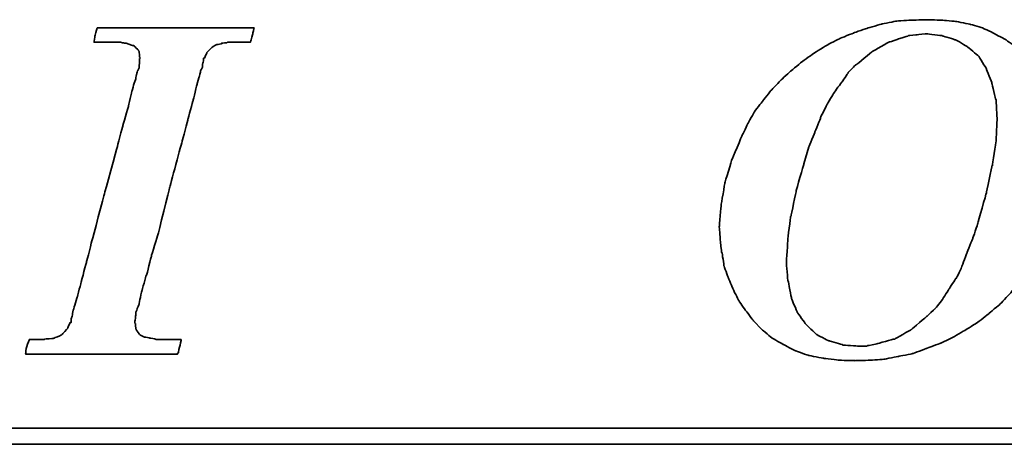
# Model space of a CAD drawing. Header units: millimetres. Extents: x -227 to 3135, y -1502 to 860.
# Tile 32 of 256: x 19.83 to 32.24, y -1475.92 to -1470.58. Entities that reach past the tile are written whole.
import ezdxf

# ---------------------------------------------------------------- set-up
doc = ezdxf.new("R2010")
doc.units = ezdxf.units.MM
doc.layers.add('DIM', color=4, linetype='CONTINUOUS')
doc.layers.add('layer 1', color=7, linetype='CONTINUOUS')

# ---------------------------------------------------------------- blocks, each defined once
blk = doc.blocks.new('TBI MOTION logo(完整正式版)')
at = {"layer": 'layer 1', "color": 22, "lineweight": 35}
for points, knots in [([(-11.34375, -6.98375), (-11.34375, -6.98375), (-10.91375, -7.43875), (-10.91375, -7.43875), (-10.91375, -7.43875), (-10.91375, -7.43875), (-10.38625, -7.87125), (-10.38625, -7.87125), (-10.38625, -7.87125), (-10.38625, -7.87125), (-9.81125, -8.20375), (-9.81125, -8.20375), (-9.81125, -8.20375), (-9.81125, -8.20375), (-9.21125, -8.51875), (-9.21125, -8.51875), (-9.21125, -8.51875), (-9.21125, -8.51875), (-8.51625, -8.75875), (-8.51625, -8.75875), (-8.51625, -8.75875), (-8.51625, -8.75875), (-7.77125, -8.90375), (-7.77125, -8.90375), (-7.77125, -8.90375), (-7.77125, -8.90375), (-6.97875, -8.99875), (-6.97875, -8.99875), (-6.97875, -8.99875), (-6.97875, -8.99875), (-6.14125, -9.02375), (-6.14125, -9.02375), (-6.14125, -9.02375), (-6.14125, -9.02375), (-5.37125, -8.99875), (-5.37125, -8.99875), (-5.37125, -8.99875), (-5.37125, -8.99875), (-4.65375, -8.94875), (-4.65375, -8.94875), (-4.65375, -8.94875), (-4.65375, -8.94875), (-3.93375, -8.80625), (-3.93375, -8.80625), (-3.93375, -8.80625), (-3.93375, -8.80625), (-3.21375, -8.66375), (-3.21375, -8.66375), (-3.21375, -8.66375), (-3.21375, -8.66375), (-2.49375, -8.39875), (-2.49375, -8.39875), (-2.49375, -8.39875), (-2.49375, -8.39875), (-1.79875, -8.13375), (-1.79875, -8.13375), (-1.79875, -8.13375), (-1.79875, -8.13375), (-1.17375, -7.84375), (-1.17375, -7.84375), (-1.17375, -7.84375), (-1.17375, -7.84375), (-0.52375, -7.46375), (-0.52375, -7.46375), (-0.52375, -7.46375), (-0.52375, -7.46375), (0.10124, -7.07875), (0.10124, -7.07875), (0.10124, -7.07875), (0.10124, -7.07875), (0.67625, -6.62375), (0.67625, -6.62375), (0.67625, -6.62375), (0.67625, -6.62375), (1.24874, -6.14375), (1.24874, -6.14375), (1.24874, -6.14375), (1.24874, -6.14375), (1.72874, -5.64125), (1.72874, -5.64125), (1.72874, -5.64125), (1.72874, -5.64125), (2.18624, -5.06375), (2.18624, -5.06375), (2.18624, -5.06375), (2.18624, -5.06375), (2.61625, -4.48874), (2.61625, -4.48874), (2.61625, -4.48874), (2.61625, -4.48874), (3.00125, -3.83874), (3.00125, -3.83874), (3.00125, -3.83874), (3.00125, -3.83874), (3.36124, -3.21374), (3.36124, -3.21374), (3.36124, -3.21374), (3.36124, -3.21374), (3.84374, -1.99125), (3.84374, -1.99125), (3.84374, -1.99125), (3.84374, -1.99125), (4.22625, -0.81875), (4.22625, -0.81875), (4.22625, -0.81875), (4.22625, -0.81875), (4.39125, 0.45624), (4.39125, 0.45624), (4.39125, 0.45624), (4.39125, 0.45624), (4.48874, 1.70124), (4.48874, 1.70124), (4.48874, 1.70124), (4.48874, 1.70124), (4.43874, 2.44625), (4.43874, 2.44625), (4.43874, 2.44625), (4.43874, 2.44625), (4.36874, 3.14125), (4.36874, 3.14125), (4.36874, 3.14125), (4.36874, 3.14125), (4.25125, 3.81125), (4.25125, 3.81125), (4.25125, 3.81125), (4.25125, 3.81125), (4.03124, 4.41125), (4.03124, 4.41125), (4.03124, 4.41125), (4.03124, 4.41125), (3.74374, 5.01125), (3.74374, 5.01125), (3.74374, 5.01125), (3.74374, 5.01125), (3.43124, 5.58875), (3.43124, 5.58875), (3.43124, 5.58875), (3.43124, 5.58875), (3.02625, 6.09125), (3.02625, 6.09125), (3.02625, 6.09125), (3.02625, 6.09125), (2.59374, 6.54875), (2.59374, 6.54875), (2.59374, 6.54875), (2.59374, 6.54875), (2.09124, 6.98125), (2.09124, 6.98125), (2.09124, 6.98125), (2.09124, 6.98125), (1.56124, 7.36625), (1.56124, 7.36625), (1.56124, 7.36625), (1.56124, 7.36625), (0.98624, 7.67625), (0.98624, 7.67625), (0.98624, 7.67625), (0.98624, 7.67625), (0.38624, 7.96375), (0.38624, 7.96375), (0.38624, 7.96375), (0.38624, 7.96375), (-0.25875, 8.15625), (-0.25875, 8.15625), (-0.25875, 8.15625), (-0.25875, 8.15625), (-0.98125, 8.30125), (-0.98125, 8.30125), (-0.98125, 8.30125), (-0.98125, 8.30125), (-1.70124, 8.37125), (-1.70124, 8.37125), (-1.70124, 8.37125), (-1.70124, 8.37125), (-2.49375, 8.39624), (-2.49375, 8.39624), (-2.49375, 8.39624), (-2.49375, 8.39624), (-3.28625, 8.37125), (-3.28625, 8.37125), (-3.28625, 8.37125), (-3.28625, 8.37125), (-4.05125, 8.32125), (-4.05125, 8.32125), (-4.05125, 8.32125), (-4.05125, 8.32125), (-4.77375, 8.18125), (-4.77375, 8.18125), (-4.77375, 8.18125), (-4.77375, 8.18125), (-5.51625, 7.96375), (-5.51625, 7.96375), (-5.51625, 7.96375), (-5.51625, 7.96375), (-6.21125, 7.72625), (-6.21125, 7.72625), (-6.21125, 7.72625), (-6.21125, 7.72625), (-6.92875, 7.43625), (-6.92875, 7.43625), (-6.92875, 7.43625), (-6.92875, 7.43625), (-7.57875, 7.10125), (-7.57875, 7.10125), (-7.57875, 7.10125), (-7.57875, 7.10125), (-8.24875, 6.69125), (-8.24875, 6.69125), (-8.24875, 6.69125), (-8.24875, 6.69125), (-8.84875, 6.26125), (-8.84875, 6.26125), (-8.84875, 6.26125), (-8.84875, 6.26125), (-9.42625, 5.78125), (-9.42625, 5.78125), (-9.42625, 5.78125), (-9.42625, 5.78125), (-9.95375, 5.30125), (-9.95375, 5.30125), (-9.95375, 5.30125), (-9.95375, 5.30125), (-10.43375, 4.79624), (-10.43375, 4.79624), (-10.43375, 4.79624), (-10.43375, 4.79624), (-10.88875, 4.22125), (-10.88875, 4.22125), (-10.88875, 4.22125), (-10.88875, 4.22125), (-11.29875, 3.69375), (-11.29875, 3.69375), (-11.29875, 3.69375), (-11.29875, 3.69375), (-11.63375, 3.09125), (-11.63375, 3.09125), (-11.63375, 3.09125), (-11.63375, 3.09125), (-11.91875, 2.49625), (-11.91875, 2.49625), (-11.91875, 2.49625), (-11.91875, 2.49625), (-12.44875, 1.24625), (-12.44875, 1.24625), (-12.44875, 1.24625), (-12.44875, 1.24625), (-12.80875, 0.06874), (-12.80875, 0.06874), (-12.80875, 0.06874), (-12.80875, 0.06874), (-12.99875, -1.07875), (-12.99875, -1.07875), (-12.99875, -1.07875), (-12.99875, -1.07875), (-13.09375, -2.18375), (-13.09375, -2.18375), (-13.09375, -2.18375), (-13.09375, -2.18375), (-13.04875, -2.85375), (-13.04875, -2.85375), (-13.04875, -2.85375), (-13.04875, -2.85375), (-12.97375, -3.50375), (-12.97375, -3.50375), (-12.97375, -3.50375), (-12.97375, -3.50375), (-12.95375, -3.50375), (-12.95375, -3.50375), (-12.95375, -3.50375), (-12.95375, -3.50375), (-12.85375, -4.17375), (-12.85375, -4.17375), (-12.85375, -4.17375), (-12.85375, -4.17375), (-12.63875, -4.77624), (-12.63875, -4.77624), (-12.63875, -4.77624), (-12.63875, -4.77624), (-12.39875, -5.35125), (-12.39875, -5.35125), (-12.39875, -5.35125), (-12.39875, -5.35125), (-12.11375, -5.92875), (-12.11375, -5.92875), (-12.11375, -5.92875), (-12.11375, -5.92875), (-11.75375, -6.45375), (-11.75375, -6.45375), (-11.75375, -6.45375), (-11.75375, -6.45375), (-11.34375, -6.98375), (-11.34375, -6.98375)], [0, 0, 0, 0, 0.01369863, 0.01369863, 0.01369863, 0.01369864, 0.02739726, 0.02739726, 0.02739726, 0.02739727, 0.04109589, 0.04109589, 0.04109589, 0.0410959, 0.05479452, 0.05479452, 0.05479452, 0.05479453, 0.06849315, 0.06849315, 0.06849315, 0.06849316, 0.08219178, 0.08219178, 0.08219178, 0.08219179, 0.09589041, 0.09589041, 0.09589041, 0.09589042, 0.10958904, 0.10958904, 0.10958904, 0.10958905, 0.12328767, 0.12328767, 0.12328767, 0.12328768, 0.1369863, 0.1369863, 0.1369863, 0.13698631, 0.15068493, 0.15068493, 0.15068493, 0.15068494, 0.16438356, 0.16438356, 0.16438356, 0.16438357, 0.17808219, 0.17808219, 0.17808219, 0.1780822, 0.19178082, 0.19178082, 0.19178082, 0.19178083, 0.20547945, 0.20547945, 0.20547945, 0.20547946, 0.21917808, 0.21917808, 0.21917808, 0.21917809, 0.23287671, 0.23287671, 0.23287671, 0.23287672, 0.24657534, 0.24657534, 0.24657534, 0.24657535, 0.26027397, 0.26027397, 0.26027397, 0.26027398, 0.2739726, 0.2739726, 0.2739726, 0.27397261, 0.28767123, 0.28767123, 0.28767123, 0.28767124, 0.30136986, 0.30136986, 0.30136986, 0.30136987, 0.31506849, 0.31506849, 0.31506849, 0.3150685, 0.32876712, 0.32876712, 0.32876712, 0.32876713, 0.34246575, 0.34246575, 0.34246575, 0.34246576, 0.35616438, 0.35616438, 0.35616438, 0.35616439, 0.36986301, 0.36986301, 0.36986301, 0.36986302, 0.38356164, 0.38356164, 0.38356164, 0.38356165, 0.39726027, 0.39726027, 0.39726027, 0.39726028, 0.4109589, 0.4109589, 0.4109589, 0.41095891, 0.42465753, 0.42465753, 0.42465753, 0.42465754, 0.43835616, 0.43835616, 0.43835616, 0.43835617, 0.45205479, 0.45205479, 0.45205479, 0.4520548, 0.46575342, 0.46575342, 0.46575342, 0.46575343, 0.47945205, 0.47945205, 0.47945205, 0.47945206, 0.49315068, 0.49315068, 0.49315068, 0.49315069, 0.50684932, 0.50684932, 0.50684932, 0.50684933, 0.52054795, 0.52054795, 0.52054795, 0.52054796, 0.53424658, 0.53424658, 0.53424658, 0.53424659, 0.54794521, 0.54794521, 0.54794521, 0.54794522, 0.56164384, 0.56164384, 0.56164384, 0.56164385, 0.57534247, 0.57534247, 0.57534247, 0.57534248, 0.5890411, 0.5890411, 0.5890411, 0.58904111, 0.60273973, 0.60273973, 0.60273973, 0.60273974, 0.61643836, 0.61643836, 0.61643836, 0.61643837, 0.63013699, 0.63013699, 0.63013699, 0.630137, 0.64383562, 0.64383562, 0.64383562, 0.64383563, 0.65753425, 0.65753425, 0.65753425, 0.65753426, 0.67123288, 0.67123288, 0.67123288, 0.67123289, 0.68493151, 0.68493151, 0.68493151, 0.68493152, 0.69863014, 0.69863014, 0.69863014, 0.69863015, 0.71232877, 0.71232877, 0.71232877, 0.71232878, 0.7260274, 0.7260274, 0.7260274, 0.72602741, 0.73972603, 0.73972603, 0.73972603, 0.73972604, 0.75342466, 0.75342466, 0.75342466, 0.75342467, 0.76712329, 0.76712329, 0.76712329, 0.7671233, 0.78082192, 0.78082192, 0.78082192, 0.78082193, 0.79452055, 0.79452055, 0.79452055, 0.79452056, 0.80821918, 0.80821918, 0.80821918, 0.80821919, 0.82191781, 0.82191781, 0.82191781, 0.82191782, 0.83561644, 0.83561644, 0.83561644, 0.83561645, 0.84931507, 0.84931507, 0.84931507, 0.84931508, 0.8630137, 0.8630137, 0.8630137, 0.86301371, 0.87671233, 0.87671233, 0.87671233, 0.87671234, 0.89041096, 0.89041096, 0.89041096, 0.89041097, 0.90410959, 0.90410959, 0.90410959, 0.9041096, 0.91780822, 0.91780822, 0.91780822, 0.91780823, 0.93150685, 0.93150685, 0.93150685, 0.93150686, 0.94520548, 0.94520548, 0.94520548, 0.94520549, 0.95890411, 0.95890411, 0.95890411, 0.95890412, 0.97260274, 0.97260274, 0.97260274, 0.97260275, 0.98630137, 0.98630137, 0.98630137, 0.98630138, 1, 1, 1, 1]), ([(-40.59125, -7.94375), (-40.59125, -7.94375), (-40.97375, -7.94375), (-40.97375, -7.94375), (-40.97375, -7.94375), (-40.97375, -7.94375), (-41.38125, -7.94375), (-41.38125, -7.94375), (-41.38125, -7.94375), (-41.38125, -7.94375), (-41.54875, -7.94375), (-41.54875, -7.94375), (-41.54875, -7.94375), (-41.54875, -7.94375), (-41.59875, -7.94375), (-41.59875, -7.94375), (-41.59875, -7.94375), (-41.59875, -7.94375), (-41.88375, -7.94375), (-41.88375, -7.94375), (-41.88375, -7.94375), (-41.88375, -7.94375), (-41.90875, -7.91875), (-41.90875, -7.91875), (-41.90875, -7.91875), (-41.90875, -7.91875), (-42.19875, -7.87125), (-42.19875, -7.87125), (-42.19875, -7.87125), (-42.19875, -7.87125), (-42.43875, -7.82375), (-42.43875, -7.82375), (-42.43875, -7.82375), (-42.43875, -7.82375), (-42.45875, -7.82375), (-42.45875, -7.82375), (-42.45875, -7.82375), (-42.45875, -7.82375), (-42.48625, -7.82375), (-42.48625, -7.82375), (-42.48625, -7.82375), (-42.48625, -7.82375), (-42.67625, -7.72375), (-42.67625, -7.72375), (-42.67625, -7.72375), (-42.67625, -7.72375), (-42.70125, -7.70375), (-42.70125, -7.70375), (-42.70125, -7.70375), (-42.70125, -7.70375), (-42.72375, -7.67875), (-42.72375, -7.67875), (-42.72375, -7.67875), (-42.72375, -7.67875), (-42.86875, -7.48875), (-42.86875, -7.48875), (-42.86875, -7.48875), (-42.86875, -7.48875), (-42.89375, -7.43875), (-42.89375, -7.43875), (-42.89375, -7.43875), (-42.89375, -7.43875), (-42.91875, -7.38875), (-42.91875, -7.38875), (-42.91875, -7.38875), (-42.91875, -7.38875), (-42.93875, -7.12875), (-42.93875, -7.12875), (-42.93875, -7.12875), (-42.93875, -7.12875), (-42.96375, -7.10375), (-42.96375, -7.10375), (-42.96375, -7.10375), (-42.96375, -7.10375), (-42.96375, -7.05375), (-42.96375, -7.05375), (-42.96375, -7.05375), (-42.96375, -7.05375), (-42.96375, -7.00875), (-42.96375, -7.00875), (-42.96375, -7.00875), (-42.96375, -7.00875), (-42.91875, -6.69625), (-42.91875, -6.69625), (-42.91875, -6.69625), (-42.91875, -6.69625), (-42.91875, -6.62375), (-42.91875, -6.62375), (-42.91875, -6.62375), (-42.91875, -6.62375), (-42.91875, -6.59625), (-42.91875, -6.59625), (-42.91875, -6.59625), (-42.91875, -6.59625), (-42.91875, -6.57375), (-42.91875, -6.57375), (-42.91875, -6.57375), (-42.91875, -6.57375), (-42.91875, -6.52875), (-42.91875, -6.52875), (-42.91875, -6.52875), (-42.91875, -6.52875), (-42.89375, -6.50375), (-42.89375, -6.50375), (-42.89375, -6.50375), (-42.89375, -6.50375), (-42.84375, -6.38375), (-42.84375, -6.38375), (-42.84375, -6.38375), (-42.84375, -6.38375), (-42.84375, -6.35875), (-42.84375, -6.35875), (-42.84375, -6.35875), (-42.84375, -6.35875), (-42.74625, -6.14375), (-42.74625, -6.14375), (-42.74625, -6.14375), (-42.74625, -6.14375), (-42.70125, -5.85375), (-42.70125, -5.85375), (-42.70125, -5.85375), (-42.70125, -5.85375), (-42.60375, -5.47125), (-42.60375, -5.47125), (-42.60375, -5.47125), (-42.60375, -5.47125), (-42.60375, -5.44875), (-42.60375, -5.44875), (-42.60375, -5.44875), (-42.60375, -5.44875), (-42.38875, -4.67875), (-42.38875, -4.67875), (-42.38875, -4.67875), (-42.38875, -4.67875), (-42.36375, -4.65375), (-42.36375, -4.65375), (-42.36375, -4.65375), (-42.36375, -4.65375), (-42.12375, -3.69625), (-42.12375, -3.69625), (-42.12375, -3.69625), (-42.12375, -3.69625), (-42.12375, -3.67374), (-42.12375, -3.67374), (-42.12375, -3.67374), (-42.12375, -3.67374), (-41.78875, -2.59374), (-41.78875, -2.59374), (-41.78875, -2.59374), (-41.78875, -2.59374), (-41.18875, -0.19375), (-41.18875, -0.19375), (-41.18875, -0.19375), (-41.18875, -0.19375), (-40.54375, 2.20624), (-40.54375, 2.20624), (-40.54375, 2.20624), (-40.54375, 2.20624), (-40.25375, 3.30875), (-40.25375, 3.30875), (-40.25375, 3.30875), (-40.25375, 3.30875), (-39.98875, 4.27125), (-39.98875, 4.27125), (-39.98875, 4.27125), (-39.98875, 4.27125), (-39.77375, 5.13125), (-39.77375, 5.13125), (-39.77375, 5.13125), (-39.77375, 5.13125), (-39.67875, 5.47125), (-39.67875, 5.47125), (-39.67875, 5.47125), (-39.67875, 5.47125), (-39.60375, 5.75625), (-39.60375, 5.75625), (-39.60375, 5.75625), (-39.60375, 5.75625), (-39.60375, 5.78125), (-39.60375, 5.78125), (-39.60375, 5.78125), (-39.60375, 5.78125), (-39.50875, 5.97125), (-39.50875, 5.97125), (-39.50875, 5.97125), (-39.50875, 5.97125), (-39.50875, 6.13875), (-39.50875, 6.13875), (-39.50875, 6.13875), (-39.50875, 6.13875), (-39.48625, 6.16625), (-39.48625, 6.16625), (-39.48625, 6.16625), (-39.48625, 6.16625), (-39.46125, 6.28625), (-39.46125, 6.28625), (-39.46125, 6.28625), (-39.46125, 6.28625), (-39.46125, 6.42625), (-39.46125, 6.42625), (-39.46125, 6.42625), (-39.46125, 6.42625), (-39.41375, 6.42625), (-39.41375, 6.42625), (-39.41375, 6.42625), (-39.41375, 6.42625), (-39.29375, 6.69125), (-39.29375, 6.69125), (-39.29375, 6.69125), (-39.29375, 6.69125), (-39.26875, 6.74125), (-39.26875, 6.74125), (-39.26875, 6.74125), (-39.26875, 6.74125), (-39.24375, 6.76625), (-39.24375, 6.76625), (-39.24375, 6.76625), (-39.24375, 6.76625), (-38.98375, 7.00624), (-38.98375, 7.00624), (-38.98375, 7.00624), (-38.98375, 7.00624), (-38.95625, 7.02624), (-38.95625, 7.02624), (-38.95625, 7.02624), (-38.95625, 7.02624), (-38.78875, 7.12624), (-38.78875, 7.12624), (-38.78875, 7.12624), (-38.78875, 7.12624), (-38.76375, 7.12624), (-38.76375, 7.12624), (-38.76375, 7.12624), (-38.76375, 7.12624), (-38.74375, 7.12624), (-38.74375, 7.12624), (-38.74375, 7.12624), (-38.74375, 7.12624), (-38.52875, 7.17125), (-38.52875, 7.17125), (-38.52875, 7.17125), (-38.52875, 7.17125), (-38.52875, 7.19624), (-38.52875, 7.19624), (-38.52875, 7.19624), (-38.52875, 7.19624), (-38.50375, 7.19624), (-38.50375, 7.19624), (-38.50375, 7.19624), (-38.50375, 7.19624), (-38.26125, 7.21875), (-38.26125, 7.21875), (-38.26125, 7.21875), (-38.26125, 7.21875), (-38.23875, 7.24624), (-38.23875, 7.24624), (-38.23875, 7.24624), (-38.23875, 7.24624), (-38.21625, 7.24624), (-38.21625, 7.24624), (-38.21625, 7.24624), (-38.21625, 7.24624), (-38.18875, 7.24624), (-38.18875, 7.24624), (-38.18875, 7.24624), (-38.18875, 7.24624), (-37.90375, 7.24624), (-37.90375, 7.24624), (-37.90375, 7.24624), (-37.90375, 7.24624), (-37.85375, 7.24624), (-37.85375, 7.24624), (-37.85375, 7.24624), (-37.85375, 7.24624), (-37.75875, 7.24624), (-37.75875, 7.24624), (-37.75875, 7.24624), (-37.75875, 7.24624), (-37.42375, 7.24624), (-37.42375, 7.24624), (-37.42375, 7.24624), (-37.42375, 7.24624), (-37.08875, 7.24624), (-37.08875, 7.24624), (-37.08875, 7.24624), (-37.08875, 7.24624), (-37.06375, 7.24624), (-37.06375, 7.24624), (-37.06375, 7.24624), (-37.06375, 7.24624), (-37.06375, 7.26624), (-37.06375, 7.26624), (-37.06375, 7.26624), (-37.06375, 7.26624), (-37.03875, 7.29125), (-37.03875, 7.29125), (-37.03875, 7.29125), (-37.03875, 7.29125), (-37.03875, 7.31625), (-37.03875, 7.31625), (-37.03875, 7.31625), (-37.03875, 7.31625), (-36.94125, 7.67625), (-36.94125, 7.67625), (-36.94125, 7.67625), (-36.94125, 7.67625), (-36.86875, 7.98625), (-36.86875, 7.98625), (-36.86875, 7.98625), (-36.86875, 7.98625), (-36.98875, 7.98625), (-36.98875, 7.98625), (-36.98875, 7.98625), (-36.98875, 7.98625), (-37.42375, 7.98625), (-37.42375, 7.98625), (-37.42375, 7.98625), (-37.42375, 7.98625), (-37.94875, 7.98625), (-37.94875, 7.98625), (-37.94875, 7.98625), (-37.94875, 7.98625), (-38.57375, 7.98625), (-38.57375, 7.98625), (-38.57375, 7.98625), (-38.57375, 7.98625), (-39.29375, 7.98625), (-39.29375, 7.98625), (-39.29375, 7.98625), (-39.29375, 7.98625), (-40.82875, 7.98625), (-40.82875, 7.98625), (-40.82875, 7.98625), (-40.82875, 7.98625), (-42.36375, 7.98625), (-42.36375, 7.98625), (-42.36375, 7.98625), (-42.36375, 7.98625), (-43.08375, 7.98625), (-43.08375, 7.98625), (-43.08375, 7.98625), (-43.08375, 7.98625), (-43.70875, 7.98625), (-43.70875, 7.98625), (-43.70875, 7.98625), (-43.70875, 7.98625), (-44.23375, 7.98625), (-44.23375, 7.98625), (-44.23375, 7.98625), (-44.23375, 7.98625), (-44.66875, 7.98625), (-44.66875, 7.98625), (-44.66875, 7.98625), (-44.66875, 7.98625), (-44.88375, 7.98625), (-44.88375, 7.98625), (-44.88375, 7.98625), (-44.88375, 7.98625), (-44.90875, 7.94125), (-44.90875, 7.94125), (-44.90875, 7.94125), (-44.90875, 7.94125), (-44.90875, 7.91625), (-44.90875, 7.91625), (-44.90875, 7.91625), (-44.90875, 7.91625), (-45.00375, 7.55625), (-45.00375, 7.55625), (-45.00375, 7.55625), (-45.00375, 7.55625), (-45.05375, 7.24624), (-45.05375, 7.24624), (-45.05375, 7.24624), (-45.05375, 7.24624), (-44.61875, 7.24624), (-44.61875, 7.24624), (-44.61875, 7.24624), (-44.61875, 7.24624), (-44.11375, 7.24624), (-44.11375, 7.24624), (-44.11375, 7.24624), (-44.11375, 7.24624), (-43.99375, 7.24624), (-43.99375, 7.24624), (-43.99375, 7.24624), (-43.99375, 7.24624), (-43.94625, 7.24624), (-43.94625, 7.24624), (-43.94625, 7.24624), (-43.94625, 7.24624), (-43.92374, 7.24624), (-43.92374, 7.24624), (-43.92374, 7.24624), (-43.92374, 7.24624), (-43.65875, 7.24624), (-43.65875, 7.24624), (-43.65875, 7.24624), (-43.65875, 7.24624), (-43.63875, 7.21875), (-43.63875, 7.21875), (-43.63875, 7.21875), (-43.63875, 7.21875), (-43.46875, 7.19624), (-43.46875, 7.19624), (-43.46875, 7.19624), (-43.46875, 7.19624), (-43.39875, 7.19624), (-43.39875, 7.19624), (-43.39875, 7.19624), (-43.39875, 7.19624), (-43.37125, 7.17125), (-43.37125, 7.17125), (-43.37125, 7.17125), (-43.37125, 7.17125), (-43.34875, 7.17125), (-43.34875, 7.17125), (-43.34875, 7.17125), (-43.34875, 7.17125), (-43.20375, 7.12624), (-43.20375, 7.12624), (-43.20375, 7.12624), (-43.20375, 7.12624), (-43.05875, 7.07624), (-43.05875, 7.07624), (-43.05875, 7.07624), (-43.05875, 7.07624), (-43.01375, 7.07624), (-43.01375, 7.07624), (-43.01375, 7.07624), (-43.01375, 7.07624), (-42.98875, 7.02624), (-42.98875, 7.02624), (-42.98875, 7.02624), (-42.98875, 7.02624), (-42.79875, 6.86125), (-42.79875, 6.86125), (-42.79875, 6.86125), (-42.79875, 6.86125), (-42.77375, 6.81125), (-42.77375, 6.81125), (-42.77375, 6.81125), (-42.77375, 6.81125), (-42.74625, 6.76625), (-42.74625, 6.76625), (-42.74625, 6.76625), (-42.74625, 6.76625), (-42.72375, 6.47625), (-42.72375, 6.47625), (-42.72375, 6.47625), (-42.72375, 6.47625), (-42.70125, 6.45124), (-42.70125, 6.45124), (-42.70125, 6.45124), (-42.70125, 6.45124), (-42.70125, 6.42625), (-42.70125, 6.42625), (-42.70125, 6.42625), (-42.70125, 6.42625), (-42.72375, 6.40625), (-42.72375, 6.40625), (-42.72375, 6.40625), (-42.72375, 6.40625), (-42.74625, 5.97125), (-42.74625, 5.97125), (-42.74625, 5.97125), (-42.74625, 5.97125), (-42.74625, 5.94625), (-42.74625, 5.94625), (-42.74625, 5.94625), (-42.74625, 5.94625), (-42.74625, 5.92625), (-42.74625, 5.92625), (-42.74625, 5.92625), (-42.74625, 5.92625), (-42.77375, 5.87625), (-42.77375, 5.87625), (-42.77375, 5.87625), (-42.77375, 5.87625), (-42.81875, 5.80625), (-42.81875, 5.80625), (-42.81875, 5.80625), (-42.81875, 5.80625), (-42.86875, 5.63625), (-42.86875, 5.63625), (-42.86875, 5.63625), (-42.86875, 5.63625), (-42.91875, 5.39625), (-42.91875, 5.39625), (-42.91875, 5.39625), (-42.91875, 5.39625), (-42.91875, 5.37124), (-42.91875, 5.37124), (-42.91875, 5.37124), (-42.91875, 5.37124), (-43.01375, 5.10874), (-43.01375, 5.10874), (-43.01375, 5.10874), (-43.01375, 5.10874), (-43.10875, 4.77124), (-43.10875, 4.77124), (-43.10875, 4.77124), (-43.10875, 4.77124), (-43.29875, 3.95625), (-43.29875, 3.95625), (-43.29875, 3.95625), (-43.29875, 3.95625), (-43.58875, 2.95125), (-43.58875, 2.95125), (-43.58875, 2.95125), (-43.58875, 2.95125), (-43.87375, 1.87125), (-43.87375, 1.87125), (-43.87375, 1.87125), (-43.87375, 1.87125), (-44.52625, -0.50374), (-44.52625, -0.50374), (-44.52625, -0.50374), (-44.52625, -0.50374), (-45.14875, -2.85375), (-45.14875, -2.85375), (-45.14875, -2.85375), (-45.14875, -2.85375), (-45.43375, -3.95875), (-45.43375, -3.95875), (-45.43375, -3.95875), (-45.43375, -3.95875), (-45.69875, -4.96875), (-45.69875, -4.96875), (-45.69875, -4.96875), (-45.69875, -4.96875), (-45.91375, -5.78375), (-45.91375, -5.78375), (-45.91375, -5.78375), (-45.91375, -5.78375), (-46.01375, -6.11875), (-46.01375, -6.11875), (-46.01375, -6.11875), (-46.01375, -6.11875), (-46.01375, -6.14375), (-46.01375, -6.14375), (-46.01375, -6.14375), (-46.01375, -6.14375), (-46.10875, -6.40875), (-46.10875, -6.40875), (-46.10875, -6.40875), (-46.10875, -6.40875), (-46.15375, -6.64875), (-46.15375, -6.64875), (-46.15375, -6.64875), (-46.15375, -6.64875), (-46.20375, -6.83875), (-46.20375, -6.83875), (-46.20375, -6.83875), (-46.20375, -6.83875), (-46.22875, -6.93375), (-46.22875, -6.93375), (-46.22875, -6.93375), (-46.22875, -6.93375), (-46.22875, -7.07875), (-46.22875, -7.07875), (-46.22875, -7.07875), (-46.22875, -7.07875), (-46.27375, -7.07875), (-46.27375, -7.07875), (-46.27375, -7.07875), (-46.27375, -7.07875), (-46.39375, -7.34375), (-46.39375, -7.34375), (-46.39375, -7.34375), (-46.39375, -7.34375), (-46.39375, -7.36875), (-46.39375, -7.36875), (-46.39375, -7.36875), (-46.39375, -7.36875), (-46.42125, -7.38875), (-46.42125, -7.38875), (-46.42125, -7.38875), (-46.42125, -7.38875), (-46.68375, -7.67875), (-46.68375, -7.67875), (-46.68375, -7.67875), (-46.68375, -7.67875), (-46.70875, -7.70375), (-46.70875, -7.70375), (-46.70875, -7.70375), (-46.70875, -7.70375), (-46.75375, -7.72375), (-46.75375, -7.72375), (-46.75375, -7.72375), (-46.75375, -7.72375), (-47.08875, -7.87125), (-47.08875, -7.87125), (-47.08875, -7.87125), (-47.08875, -7.87125), (-47.11625, -7.87125), (-47.11625, -7.87125), (-47.11625, -7.87125), (-47.11625, -7.87125), (-47.13875, -7.89375), (-47.13875, -7.89375), (-47.13875, -7.89375), (-47.13875, -7.89375), (-47.56875, -7.91875), (-47.56875, -7.91875), (-47.56875, -7.91875), (-47.56875, -7.91875), (-47.59625, -7.94375), (-47.59625, -7.94375), (-47.59625, -7.94375), (-47.59625, -7.94375), (-47.64375, -7.94375), (-47.64375, -7.94375), (-47.64375, -7.94375), (-47.64375, -7.94375), (-47.73625, -7.94375), (-47.73625, -7.94375), (-47.73625, -7.94375), (-47.73625, -7.94375), (-48.07375, -7.94375), (-48.07375, -7.94375), (-48.07375, -7.94375), (-48.07375, -7.94375), (-48.36125, -7.94375), (-48.36125, -7.94375), (-48.36125, -7.94375), (-48.36125, -7.94375), (-48.36125, -7.96625), (-48.36125, -7.96625), (-48.36125, -7.96625), (-48.36125, -7.96625), (-48.36125, -7.99125), (-48.36125, -7.99125), (-48.36125, -7.99125), (-48.36125, -7.99125), (-48.38875, -8.01375), (-48.38875, -8.01375), (-48.38875, -8.01375), (-48.38875, -8.01375), (-48.50875, -8.34875), (-48.50875, -8.34875), (-48.50875, -8.34875), (-48.50875, -8.34875), (-48.55375, -8.68625), (-48.55375, -8.68625), (-48.55375, -8.68625), (-48.55375, -8.68625), (-48.45875, -8.68625), (-48.45875, -8.68625), (-48.45875, -8.68625), (-48.45875, -8.68625), (-48.07375, -8.68625), (-48.07375, -8.68625), (-48.07375, -8.68625), (-48.07375, -8.68625), (-47.52375, -8.68625), (-47.52375, -8.68625), (-47.52375, -8.68625), (-47.52375, -8.68625), (-46.92375, -8.68625), (-46.92375, -8.68625), (-46.92375, -8.68625), (-46.92375, -8.68625), (-46.25375, -8.68625), (-46.25375, -8.68625), (-46.25375, -8.68625), (-46.25375, -8.68625), (-46.20375, -8.68625), (-46.20375, -8.68625), (-46.20375, -8.68625), (-46.20375, -8.68625), (-44.71375, -8.68625), (-44.71375, -8.68625), (-44.71375, -8.68625), (-44.71375, -8.68625), (-43.22875, -8.68625), (-43.22875, -8.68625), (-43.22875, -8.68625), (-43.22875, -8.68625), (-42.55875, -8.68625), (-42.55875, -8.68625), (-42.55875, -8.68625), (-42.55875, -8.68625), (-42.50875, -8.68625), (-42.50875, -8.68625), (-42.50875, -8.68625), (-42.50875, -8.68625), (-41.93375, -8.68625), (-41.93375, -8.68625), (-41.93375, -8.68625), (-41.93375, -8.68625), (-41.38125, -8.68625), (-41.38125, -8.68625), (-41.38125, -8.68625), (-41.38125, -8.68625), (-40.97375, -8.68625), (-40.97375, -8.68625), (-40.97375, -8.68625), (-40.97375, -8.68625), (-40.78125, -8.68625), (-40.78125, -8.68625), (-40.78125, -8.68625), (-40.78125, -8.68625), (-40.78125, -8.63875), (-40.78125, -8.63875), (-40.78125, -8.63875), (-40.78125, -8.63875), (-40.75875, -8.63875), (-40.75875, -8.63875), (-40.75875, -8.63875), (-40.75875, -8.63875), (-40.66375, -8.27875), (-40.66375, -8.27875), (-40.66375, -8.27875), (-40.66375, -8.27875), (-40.59125, -7.94375), (-40.59125, -7.94375)], [0, 0, 0, 0, 0.00558659, 0.00558659, 0.00558659, 0.0055866, 0.01117318, 0.01117318, 0.01117318, 0.01117319, 0.01675978, 0.01675978, 0.01675978, 0.01675979, 0.02234637, 0.02234637, 0.02234637, 0.02234638, 0.02793296, 0.02793296, 0.02793296, 0.02793297, 0.03351955, 0.03351955, 0.03351955, 0.03351956, 0.03910615, 0.03910615, 0.03910615, 0.03910616, 0.04469274, 0.04469274, 0.04469274, 0.04469275, 0.05027933, 0.05027933, 0.05027933, 0.05027934, 0.05586592, 0.05586592, 0.05586592, 0.05586593, 0.06145251, 0.06145251, 0.06145251, 0.06145252, 0.06703911, 0.06703911, 0.06703911, 0.06703912, 0.0726257, 0.0726257, 0.0726257, 0.07262571, 0.07821229, 0.07821229, 0.07821229, 0.0782123, 0.08379888, 0.08379888, 0.08379888, 0.08379889, 0.08938547, 0.08938547, 0.08938547, 0.08938548, 0.09497207, 0.09497207, 0.09497207, 0.09497208, 0.10055866, 0.10055866, 0.10055866, 0.10055867, 0.10614525, 0.10614525, 0.10614525, 0.10614526, 0.11173184, 0.11173184, 0.11173184, 0.11173185, 0.11731844, 0.11731844, 0.11731844, 0.11731845, 0.12290503, 0.12290503, 0.12290503, 0.12290504, 0.12849162, 0.12849162, 0.12849162, 0.12849163, 0.13407821, 0.13407821, 0.13407821, 0.13407822, 0.1396648, 0.1396648, 0.1396648, 0.13966481, 0.1452514, 0.1452514, 0.1452514, 0.14525141, 0.15083799, 0.15083799, 0.15083799, 0.150838, 0.15642458, 0.15642458, 0.15642458, 0.15642459, 0.16201117, 0.16201117, 0.16201117, 0.16201118, 0.16759777, 0.16759777, 0.16759777, 0.16759778, 0.17318436, 0.17318436, 0.17318436, 0.17318437, 0.17877095, 0.17877095, 0.17877095, 0.17877096, 0.18435754, 0.18435754, 0.18435754, 0.18435755, 0.18994413, 0.18994413, 0.18994413, 0.18994414, 0.19553073, 0.19553073, 0.19553073, 0.19553074, 0.20111732, 0.20111732, 0.20111732, 0.20111733, 0.20670391, 0.20670391, 0.20670391, 0.20670392, 0.2122905, 0.2122905, 0.2122905, 0.21229051, 0.21787709, 0.21787709, 0.21787709, 0.2178771, 0.22346369, 0.22346369, 0.22346369, 0.2234637, 0.22905028, 0.22905028, 0.22905028, 0.22905029, 0.23463687, 0.23463687, 0.23463687, 0.23463688, 0.24022346, 0.24022346, 0.24022346, 0.24022347, 0.24581006, 0.24581006, 0.24581006, 0.24581007, 0.25139665, 0.25139665, 0.25139665, 0.25139666, 0.25698324, 0.25698324, 0.25698324, 0.25698325, 0.26256983, 0.26256983, 0.26256983, 0.26256984, 0.26815642, 0.26815642, 0.26815642, 0.26815643, 0.27374302, 0.27374302, 0.27374302, 0.27374303, 0.27932961, 0.27932961, 0.27932961, 0.27932962, 0.2849162, 0.2849162, 0.2849162, 0.28491621, 0.29050279, 0.29050279, 0.29050279, 0.2905028, 0.29608939, 0.29608939, 0.29608939, 0.2960894, 0.30167598, 0.30167598, 0.30167598, 0.30167599, 0.30726257, 0.30726257, 0.30726257, 0.30726258, 0.31284916, 0.31284916, 0.31284916, 0.31284917, 0.31843575, 0.31843575, 0.31843575, 0.31843576, 0.32402235, 0.32402235, 0.32402235, 0.32402236, 0.32960894, 0.32960894, 0.32960894, 0.32960895, 0.33519553, 0.33519553, 0.33519553, 0.33519554, 0.34078212, 0.34078212, 0.34078212, 0.34078213, 0.34636872, 0.34636872, 0.34636872, 0.34636873, 0.35195531, 0.35195531, 0.35195531, 0.35195532, 0.3575419, 0.3575419, 0.3575419, 0.35754191, 0.36312849, 0.36312849, 0.36312849, 0.3631285, 0.36871508, 0.36871508, 0.36871508, 0.36871509, 0.37430168, 0.37430168, 0.37430168, 0.37430169, 0.37988827, 0.37988827, 0.37988827, 0.37988828, 0.38547486, 0.38547486, 0.38547486, 0.38547487, 0.39106145, 0.39106145, 0.39106145, 0.39106146, 0.39664804, 0.39664804, 0.39664804, 0.39664805, 0.40223464, 0.40223464, 0.40223464, 0.40223465, 0.40782123, 0.40782123, 0.40782123, 0.40782124, 0.41340782, 0.41340782, 0.41340782, 0.41340783, 0.41899441, 0.41899441, 0.41899441, 0.41899442, 0.42458101, 0.42458101, 0.42458101, 0.42458102, 0.4301676, 0.4301676, 0.4301676, 0.43016761, 0.43575419, 0.43575419, 0.43575419, 0.4357542, 0.44134078, 0.44134078, 0.44134078, 0.44134079, 0.44692737, 0.44692737, 0.44692737, 0.44692738, 0.45251397, 0.45251397, 0.45251397, 0.45251398, 0.45810056, 0.45810056, 0.45810056, 0.45810057, 0.46368715, 0.46368715, 0.46368715, 0.46368716, 0.46927374, 0.46927374, 0.46927374, 0.46927375, 0.47486034, 0.47486034, 0.47486034, 0.47486035, 0.48044693, 0.48044693, 0.48044693, 0.48044694, 0.48603352, 0.48603352, 0.48603352, 0.48603353, 0.49162011, 0.49162011, 0.49162011, 0.49162012, 0.4972067, 0.4972067, 0.4972067, 0.49720671, 0.5027933, 0.5027933, 0.5027933, 0.50279331, 0.50837989, 0.50837989, 0.50837989, 0.5083799, 0.51396648, 0.51396648, 0.51396648, 0.51396649, 0.51955307, 0.51955307, 0.51955307, 0.51955308, 0.52513966, 0.52513966, 0.52513966, 0.52513967, 0.53072626, 0.53072626, 0.53072626, 0.53072627, 0.53631285, 0.53631285, 0.53631285, 0.53631286, 0.54189944, 0.54189944, 0.54189944, 0.54189945, 0.54748603, 0.54748603, 0.54748603, 0.54748604, 0.55307263, 0.55307263, 0.55307263, 0.55307264, 0.55865922, 0.55865922, 0.55865922, 0.55865923, 0.56424581, 0.56424581, 0.56424581, 0.56424582, 0.5698324, 0.5698324, 0.5698324, 0.56983241, 0.57541899, 0.57541899, 0.57541899, 0.575419, 0.58100559, 0.58100559, 0.58100559, 0.5810056, 0.58659218, 0.58659218, 0.58659218, 0.58659219, 0.59217877, 0.59217877, 0.59217877, 0.59217878, 0.59776536, 0.59776536, 0.59776536, 0.59776537, 0.60335196, 0.60335196, 0.60335196, 0.60335197, 0.60893855, 0.60893855, 0.60893855, 0.60893856, 0.61452514, 0.61452514, 0.61452514, 0.61452515, 0.62011173, 0.62011173, 0.62011173, 0.62011174, 0.62569832, 0.62569832, 0.62569832, 0.62569833, 0.63128492, 0.63128492, 0.63128492, 0.63128493, 0.63687151, 0.63687151, 0.63687151, 0.63687152, 0.6424581, 0.6424581, 0.6424581, 0.64245811, 0.64804469, 0.64804469, 0.64804469, 0.6480447, 0.65363128, 0.65363128, 0.65363128, 0.65363129, 0.65921788, 0.65921788, 0.65921788, 0.65921789, 0.66480447, 0.66480447, 0.66480447, 0.66480448, 0.67039106, 0.67039106, 0.67039106, 0.67039107, 0.67597765, 0.67597765, 0.67597765, 0.67597766, 0.68156425, 0.68156425, 0.68156425, 0.68156426, 0.68715084, 0.68715084, 0.68715084, 0.68715085, 0.69273743, 0.69273743, 0.69273743, 0.69273744, 0.69832402, 0.69832402, 0.69832402, 0.69832403, 0.70391061, 0.70391061, 0.70391061, 0.70391062, 0.70949721, 0.70949721, 0.70949721, 0.70949722, 0.7150838, 0.7150838, 0.7150838, 0.71508381, 0.72067039, 0.72067039, 0.72067039, 0.7206704, 0.72625698, 0.72625698, 0.72625698, 0.72625699, 0.73184358, 0.73184358, 0.73184358, 0.73184359, 0.73743017, 0.73743017, 0.73743017, 0.73743018, 0.74301676, 0.74301676, 0.74301676, 0.74301677, 0.74860335, 0.74860335, 0.74860335, 0.74860336, 0.75418994, 0.75418994, 0.75418994, 0.75418995, 0.75977654, 0.75977654, 0.75977654, 0.75977655, 0.76536313, 0.76536313, 0.76536313, 0.76536314, 0.77094972, 0.77094972, 0.77094972, 0.77094973, 0.77653631, 0.77653631, 0.77653631, 0.77653632, 0.78212291, 0.78212291, 0.78212291, 0.78212292, 0.7877095, 0.7877095, 0.7877095, 0.78770951, 0.79329609, 0.79329609, 0.79329609, 0.7932961, 0.79888268, 0.79888268, 0.79888268, 0.79888269, 0.80446927, 0.80446927, 0.80446927, 0.80446928, 0.81005587, 0.81005587, 0.81005587, 0.81005588, 0.81564246, 0.81564246, 0.81564246, 0.81564247, 0.82122905, 0.82122905, 0.82122905, 0.82122906, 0.82681564, 0.82681564, 0.82681564, 0.82681565, 0.83240223, 0.83240223, 0.83240223, 0.83240224, 0.83798883, 0.83798883, 0.83798883, 0.83798884, 0.84357542, 0.84357542, 0.84357542, 0.84357543, 0.84916201, 0.84916201, 0.84916201, 0.84916202, 0.8547486, 0.8547486, 0.8547486, 0.85474861, 0.8603352, 0.8603352, 0.8603352, 0.86033521, 0.86592179, 0.86592179, 0.86592179, 0.8659218, 0.87150838, 0.87150838, 0.87150838, 0.87150839, 0.87709497, 0.87709497, 0.87709497, 0.87709498, 0.88268156, 0.88268156, 0.88268156, 0.88268157, 0.88826816, 0.88826816, 0.88826816, 0.88826817, 0.89385475, 0.89385475, 0.89385475, 0.89385476, 0.89944134, 0.89944134, 0.89944134, 0.89944135, 0.90502793, 0.90502793, 0.90502793, 0.90502794, 0.91061453, 0.91061453, 0.91061453, 0.91061454, 0.91620112, 0.91620112, 0.91620112, 0.91620113, 0.92178771, 0.92178771, 0.92178771, 0.92178772, 0.9273743, 0.9273743, 0.9273743, 0.92737431, 0.93296089, 0.93296089, 0.93296089, 0.9329609, 0.93854749, 0.93854749, 0.93854749, 0.9385475, 0.94413408, 0.94413408, 0.94413408, 0.94413409, 0.94972067, 0.94972067, 0.94972067, 0.94972068, 0.95530726, 0.95530726, 0.95530726, 0.95530727, 0.96089385, 0.96089385, 0.96089385, 0.96089386, 0.96648045, 0.96648045, 0.96648045, 0.96648046, 0.97206704, 0.97206704, 0.97206704, 0.97206705, 0.97765363, 0.97765363, 0.97765363, 0.97765364, 0.98324022, 0.98324022, 0.98324022, 0.98324023, 0.98882682, 0.98882682, 0.98882682, 0.98882683, 0.99441341, 0.99441341, 0.99441341, 0.99441342, 1, 1, 1, 1]), ([(-8.77875, 1.03124), (-8.77875, 1.03124), (-8.51625, 1.89625), (-8.51625, 1.89625), (-8.51625, 1.89625), (-8.51625, 1.89625), (-8.20375, 2.66375), (-8.20375, 2.66375), (-8.20375, 2.66375), (-8.20375, 2.66375), (-7.91625, 3.38125), (-7.91625, 3.38125), (-7.91625, 3.38125), (-7.91625, 3.38125), (-7.91625, 3.40624), (-7.91625, 3.40624), (-7.91625, 3.40624), (-7.91625, 3.40624), (-7.57875, 4.07624), (-7.57875, 4.07624), (-7.57875, 4.07624), (-7.57875, 4.07624), (-7.24375, 4.65125), (-7.24375, 4.65125), (-7.24375, 4.65125), (-7.24375, 4.65125), (-7.21875, 4.65125), (-7.21875, 4.65125), (-7.21875, 4.65125), (-7.21875, 4.65125), (-7.21875, 4.67624), (-7.21875, 4.67624), (-7.21875, 4.67624), (-7.21875, 4.67624), (-6.83625, 5.20375), (-6.83625, 5.20375), (-6.83625, 5.20375), (-6.83625, 5.20375), (-6.49875, 5.68625), (-6.49875, 5.68625), (-6.49875, 5.68625), (-6.49875, 5.68625), (-6.49875, 5.70625), (-6.49875, 5.70625), (-6.49875, 5.70625), (-6.49875, 5.70625), (-6.11625, 6.09125), (-6.11625, 6.09125), (-6.11625, 6.09125), (-6.11625, 6.09125), (-6.09125, 6.09125), (-6.09125, 6.09125), (-6.09125, 6.09125), (-6.09125, 6.09125), (-5.27375, 6.76625), (-5.27375, 6.76625), (-5.27375, 6.76625), (-5.27375, 6.76625), (-5.24875, 6.76625), (-5.24875, 6.76625), (-5.24875, 6.76625), (-5.24875, 6.76625), (-5.24875, 6.78625), (-5.24875, 6.78625), (-5.24875, 6.78625), (-5.24875, 6.78625), (-4.38875, 7.26624), (-4.38875, 7.26624), (-4.38875, 7.26624), (-4.38875, 7.26624), (-4.36125, 7.26624), (-4.36125, 7.26624), (-4.36125, 7.26624), (-4.36125, 7.26624), (-3.93375, 7.41125), (-3.93375, 7.41125), (-3.93375, 7.41125), (-3.93375, 7.41125), (-3.47375, 7.55625), (-3.47375, 7.55625), (-3.47375, 7.55625), (-3.47375, 7.55625), (-3.45375, 7.55625), (-3.45375, 7.55625), (-3.45375, 7.55625), (-3.45375, 7.55625), (-3.42875, 7.58124), (-3.42875, 7.58124), (-3.42875, 7.58124), (-3.42875, 7.58124), (-2.97375, 7.62625), (-2.97375, 7.62625), (-2.97375, 7.62625), (-2.97375, 7.62625), (-2.49375, 7.67625), (-2.49375, 7.67625), (-2.49375, 7.67625), (-2.49375, 7.67625), (-2.46875, 7.67625), (-2.46875, 7.67625), (-2.46875, 7.67625), (-2.46875, 7.67625), (-1.70124, 7.58124), (-1.70124, 7.58124), (-1.70124, 7.58124), (-1.70124, 7.58124), (-1.67875, 7.55625), (-1.67875, 7.55625), (-1.67875, 7.55625), (-1.67875, 7.55625), (-1.65375, 7.55625), (-1.65375, 7.55625), (-1.65375, 7.55625), (-1.65375, 7.55625), (-1.03125, 7.36625), (-1.03125, 7.36625), (-1.03125, 7.36625), (-1.03125, 7.36625), (-1.00625, 7.36625), (-1.00625, 7.36625), (-1.00625, 7.36625), (-1.00625, 7.36625), (-0.43124, 7.02624), (-0.43124, 7.02624), (-0.43124, 7.02624), (-0.43124, 7.02624), (-0.40625, 7.00624), (-0.40625, 7.00624), (-0.40625, 7.00624), (-0.40625, 7.00624), (0.12124, 6.57124), (0.12124, 6.57124), (0.12124, 6.57124), (0.12124, 6.57124), (0.14624, 6.54875), (0.14624, 6.54875), (0.14624, 6.54875), (0.14624, 6.54875), (0.17124, 6.52375), (0.17124, 6.52375), (0.17124, 6.52375), (0.17124, 6.52375), (0.55625, 5.89875), (0.55625, 5.89875), (0.55625, 5.89875), (0.55625, 5.89875), (0.55625, 5.87625), (0.55625, 5.87625), (0.55625, 5.87625), (0.55625, 5.87625), (0.84124, 5.15625), (0.84124, 5.15625), (0.84124, 5.15625), (0.84124, 5.15625), (0.84124, 5.13125), (0.84124, 5.13125), (0.84124, 5.13125), (0.84124, 5.13125), (1.03624, 4.31875), (1.03624, 4.31875), (1.03624, 4.31875), (1.03624, 4.31875), (1.05624, 4.31875), (1.05624, 4.31875), (1.05624, 4.31875), (1.05624, 4.31875), (1.05624, 4.29125), (1.05624, 4.29125), (1.05624, 4.29125), (1.05624, 4.29125), (1.10625, 3.33125), (1.10625, 3.33125), (1.10625, 3.33125), (1.10625, 3.33125), (1.10625, 3.30875), (1.10625, 3.30875), (1.10625, 3.30875), (1.10625, 3.30875), (1.05624, 2.20624), (1.05624, 2.20624), (1.05624, 2.20624), (1.05624, 2.20624), (1.05624, 2.18124), (1.05624, 2.18124), (1.05624, 2.18124), (1.05624, 2.18124), (0.86624, 0.93624), (0.86624, 0.93624), (0.86624, 0.93624), (0.86624, 0.93624), (0.84124, 0.93624), (0.84124, 0.93624), (0.84124, 0.93624), (0.84124, 0.93624), (0.55625, -0.45874), (0.55625, -0.45874), (0.55625, -0.45874), (0.55625, -0.45874), (0.12124, -1.99125), (0.12124, -1.99125), (0.12124, -1.99125), (0.12124, -1.99125), (0.12124, -2.01874), (0.12124, -2.01874), (0.12124, -2.01874), (0.12124, -2.01874), (-0.13874, -2.78375), (-0.13874, -2.78375), (-0.13874, -2.78375), (-0.13874, -2.78375), (-0.43124, -3.50375), (-0.43124, -3.50375), (-0.43124, -3.50375), (-0.43124, -3.50375), (-0.69375, -4.19875), (-0.69375, -4.19875), (-0.69375, -4.19875), (-0.69375, -4.19875), (-0.69375, -4.22375), (-0.69375, -4.22375), (-0.69375, -4.22375), (-0.69375, -4.22375), (-0.98125, -4.82374), (-0.98125, -4.82374), (-0.98125, -4.82374), (-0.98125, -4.82374), (-1.00625, -4.82374), (-1.00625, -4.82374), (-1.00625, -4.82374), (-1.00625, -4.82374), (-1.33875, -5.35125), (-1.33875, -5.35125), (-1.33875, -5.35125), (-1.33875, -5.35125), (-1.67875, -5.87875), (-1.67875, -5.87875), (-1.67875, -5.87875), (-1.67875, -5.87875), (-1.67875, -5.90375), (-1.67875, -5.90375), (-1.67875, -5.90375), (-1.67875, -5.90375), (-2.05875, -6.35875), (-2.05875, -6.35875), (-2.05875, -6.35875), (-2.05875, -6.35875), (-2.08375, -6.38375), (-2.08375, -6.38375), (-2.08375, -6.38375), (-2.08375, -6.38375), (-2.46875, -6.74375), (-2.46875, -6.74375), (-2.46875, -6.74375), (-2.46875, -6.74375), (-3.25875, -7.41625), (-3.25875, -7.41625), (-3.25875, -7.41625), (-3.25875, -7.41625), (-3.28625, -7.43875), (-3.28625, -7.43875), (-3.28625, -7.43875), (-3.28625, -7.43875), (-4.12375, -7.91875), (-4.12375, -7.91875), (-4.12375, -7.91875), (-4.12375, -7.91875), (-4.14875, -7.91875), (-4.14875, -7.91875), (-4.14875, -7.91875), (-4.14875, -7.91875), (-4.17125, -7.91875), (-4.17125, -7.91875), (-4.17125, -7.91875), (-4.17125, -7.91875), (-5.03375, -8.15875), (-5.03375, -8.15875), (-5.03375, -8.15875), (-5.03375, -8.15875), (-5.51625, -8.25625), (-5.51625, -8.25625), (-5.51625, -8.25625), (-5.51625, -8.25625), (-5.54125, -8.27875), (-5.54125, -8.27875), (-5.54125, -8.27875), (-5.54125, -8.27875), (-5.56375, -8.27875), (-5.56375, -8.27875), (-5.56375, -8.27875), (-5.56375, -8.27875), (-5.99625, -8.27875), (-5.99625, -8.27875), (-5.99625, -8.27875), (-5.99625, -8.27875), (-6.76375, -8.23125), (-6.76375, -8.23125), (-6.76375, -8.23125), (-6.76375, -8.23125), (-6.78875, -8.23125), (-6.78875, -8.23125), (-6.78875, -8.23125), (-6.78875, -8.23125), (-6.78875, -8.20375), (-6.78875, -8.20375), (-6.78875, -8.20375), (-6.78875, -8.20375), (-7.45875, -8.01375), (-7.45875, -8.01375), (-7.45875, -8.01375), (-7.45875, -8.01375), (-7.48375, -8.01375), (-7.48375, -8.01375), (-7.48375, -8.01375), (-7.48375, -8.01375), (-7.50875, -8.01375), (-7.50875, -8.01375), (-7.50875, -8.01375), (-7.50875, -8.01375), (-8.13125, -7.67875), (-8.13125, -7.67875), (-8.13125, -7.67875), (-8.13125, -7.67875), (-8.15625, -7.65375), (-8.15625, -7.65375), (-8.15625, -7.65375), (-8.15625, -7.65375), (-8.65875, -7.17375), (-8.65875, -7.17375), (-8.65875, -7.17375), (-8.65875, -7.17375), (-8.68375, -7.14875), (-8.68375, -7.14875), (-8.68375, -7.14875), (-8.68375, -7.14875), (-9.08875, -6.57375), (-9.08875, -6.57375), (-9.08875, -6.57375), (-9.08875, -6.57375), (-9.11375, -6.54875), (-9.11375, -6.54875), (-9.11375, -6.54875), (-9.11375, -6.54875), (-9.11375, -6.52875), (-9.11375, -6.52875), (-9.11375, -6.52875), (-9.11375, -6.52875), (-9.40375, -5.85375), (-9.40375, -5.85375), (-9.40375, -5.85375), (-9.40375, -5.85375), (-9.40375, -5.82875), (-9.40375, -5.82875), (-9.40375, -5.82875), (-9.40375, -5.82875), (-9.56875, -4.96875), (-9.56875, -4.96875), (-9.56875, -4.96875), (-9.56875, -4.96875), (-9.59375, -4.94375), (-9.59375, -4.94375), (-9.59375, -4.94375), (-9.59375, -4.94375), (-9.66375, -4.03375), (-9.66375, -4.03375), (-9.66375, -4.03375), (-9.66375, -4.03375), (-9.66375, -4.00875), (-9.66375, -4.00875), (-9.66375, -4.00875), (-9.66375, -4.00875), (-9.59375, -2.85375), (-9.59375, -2.85375), (-9.59375, -2.85375), (-9.59375, -2.85375), (-9.45125, -1.65875), (-9.45125, -1.65875), (-9.45125, -1.65875), (-9.45125, -1.65875), (-9.42625, -1.63375), (-9.42625, -1.63375), (-9.42625, -1.63375), (-9.42625, -1.63375), (-9.16125, -0.33875), (-9.16125, -0.33875), (-9.16125, -0.33875), (-9.16125, -0.33875), (-8.77875, 1.00624), (-8.77875, 1.00624), (-8.77875, 1.00624), (-8.77875, 1.00624), (-8.77875, 1.03124), (-8.77875, 1.03124)], [0, 0, 0, 0, 0.01020408, 0.01020408, 0.01020408, 0.01020409, 0.02040816, 0.02040816, 0.02040816, 0.02040817, 0.03061224, 0.03061224, 0.03061224, 0.03061225, 0.04081633, 0.04081633, 0.04081633, 0.04081634, 0.05102041, 0.05102041, 0.05102041, 0.05102042, 0.06122449, 0.06122449, 0.06122449, 0.0612245, 0.07142857, 0.07142857, 0.07142857, 0.07142858, 0.08163265, 0.08163265, 0.08163265, 0.08163266, 0.09183673, 0.09183673, 0.09183673, 0.09183674, 0.10204082, 0.10204082, 0.10204082, 0.10204083, 0.1122449, 0.1122449, 0.1122449, 0.11224491, 0.12244898, 0.12244898, 0.12244898, 0.12244899, 0.13265306, 0.13265306, 0.13265306, 0.13265307, 0.14285714, 0.14285714, 0.14285714, 0.14285715, 0.15306122, 0.15306122, 0.15306122, 0.15306123, 0.16326531, 0.16326531, 0.16326531, 0.16326532, 0.17346939, 0.17346939, 0.17346939, 0.1734694, 0.18367347, 0.18367347, 0.18367347, 0.18367348, 0.19387755, 0.19387755, 0.19387755, 0.19387756, 0.20408163, 0.20408163, 0.20408163, 0.20408164, 0.21428571, 0.21428571, 0.21428571, 0.21428572, 0.2244898, 0.2244898, 0.2244898, 0.22448981, 0.23469388, 0.23469388, 0.23469388, 0.23469389, 0.24489796, 0.24489796, 0.24489796, 0.24489797, 0.25510204, 0.25510204, 0.25510204, 0.25510205, 0.26530612, 0.26530612, 0.26530612, 0.26530613, 0.2755102, 0.2755102, 0.2755102, 0.27551021, 0.28571429, 0.28571429, 0.28571429, 0.2857143, 0.29591837, 0.29591837, 0.29591837, 0.29591838, 0.30612245, 0.30612245, 0.30612245, 0.30612246, 0.31632653, 0.31632653, 0.31632653, 0.31632654, 0.32653061, 0.32653061, 0.32653061, 0.32653062, 0.33673469, 0.33673469, 0.33673469, 0.3367347, 0.34693878, 0.34693878, 0.34693878, 0.34693879, 0.35714286, 0.35714286, 0.35714286, 0.35714287, 0.36734694, 0.36734694, 0.36734694, 0.36734695, 0.37755102, 0.37755102, 0.37755102, 0.37755103, 0.3877551, 0.3877551, 0.3877551, 0.38775511, 0.39795918, 0.39795918, 0.39795918, 0.39795919, 0.40816327, 0.40816327, 0.40816327, 0.40816328, 0.41836735, 0.41836735, 0.41836735, 0.41836736, 0.42857143, 0.42857143, 0.42857143, 0.42857144, 0.43877551, 0.43877551, 0.43877551, 0.43877552, 0.44897959, 0.44897959, 0.44897959, 0.4489796, 0.45918367, 0.45918367, 0.45918367, 0.45918368, 0.46938776, 0.46938776, 0.46938776, 0.46938777, 0.47959184, 0.47959184, 0.47959184, 0.47959185, 0.48979592, 0.48979592, 0.48979592, 0.48979593, 0.5, 0.5, 0.5, 0.50000001, 0.51020408, 0.51020408, 0.51020408, 0.51020409, 0.52040816, 0.52040816, 0.52040816, 0.52040817, 0.53061224, 0.53061224, 0.53061224, 0.53061225, 0.54081633, 0.54081633, 0.54081633, 0.54081634, 0.55102041, 0.55102041, 0.55102041, 0.55102042, 0.56122449, 0.56122449, 0.56122449, 0.5612245, 0.57142857, 0.57142857, 0.57142857, 0.57142858, 0.58163265, 0.58163265, 0.58163265, 0.58163266, 0.59183673, 0.59183673, 0.59183673, 0.59183674, 0.60204082, 0.60204082, 0.60204082, 0.60204083, 0.6122449, 0.6122449, 0.6122449, 0.61224491, 0.62244898, 0.62244898, 0.62244898, 0.62244899, 0.63265306, 0.63265306, 0.63265306, 0.63265307, 0.64285714, 0.64285714, 0.64285714, 0.64285715, 0.65306122, 0.65306122, 0.65306122, 0.65306123, 0.66326531, 0.66326531, 0.66326531, 0.66326532, 0.67346939, 0.67346939, 0.67346939, 0.6734694, 0.68367347, 0.68367347, 0.68367347, 0.68367348, 0.69387755, 0.69387755, 0.69387755, 0.69387756, 0.70408163, 0.70408163, 0.70408163, 0.70408164, 0.71428571, 0.71428571, 0.71428571, 0.71428572, 0.7244898, 0.7244898, 0.7244898, 0.72448981, 0.73469388, 0.73469388, 0.73469388, 0.73469389, 0.74489796, 0.74489796, 0.74489796, 0.74489797, 0.75510204, 0.75510204, 0.75510204, 0.75510205, 0.76530612, 0.76530612, 0.76530612, 0.76530613, 0.7755102, 0.7755102, 0.7755102, 0.77551021, 0.78571429, 0.78571429, 0.78571429, 0.7857143, 0.79591837, 0.79591837, 0.79591837, 0.79591838, 0.80612245, 0.80612245, 0.80612245, 0.80612246, 0.81632653, 0.81632653, 0.81632653, 0.81632654, 0.82653061, 0.82653061, 0.82653061, 0.82653062, 0.83673469, 0.83673469, 0.83673469, 0.8367347, 0.84693878, 0.84693878, 0.84693878, 0.84693879, 0.85714286, 0.85714286, 0.85714286, 0.85714287, 0.86734694, 0.86734694, 0.86734694, 0.86734695, 0.87755102, 0.87755102, 0.87755102, 0.87755103, 0.8877551, 0.8877551, 0.8877551, 0.88775511, 0.89795918, 0.89795918, 0.89795918, 0.89795919, 0.90816327, 0.90816327, 0.90816327, 0.90816328, 0.91836735, 0.91836735, 0.91836735, 0.91836736, 0.92857143, 0.92857143, 0.92857143, 0.92857144, 0.93877551, 0.93877551, 0.93877551, 0.93877552, 0.94897959, 0.94897959, 0.94897959, 0.9489796, 0.95918367, 0.95918367, 0.95918367, 0.95918368, 0.96938776, 0.96938776, 0.96938776, 0.96938777, 0.97959184, 0.97959184, 0.97959184, 0.97959185, 0.98979592, 0.98979592, 0.98979592, 0.98979593, 1, 1, 1, 1]), ([(75.90875, -9.47875), (75.90875, -9.47875), (75.90875, -12.28625), (75.90875, -12.28625), (75.90875, -12.28625), (75.90875, -12.28625), (75.90875, -12.47875), (75.90875, -12.47875), (75.90875, -12.47875), (75.90875, -12.47875), (75.71625, -12.47875), (75.71625, -12.47875), (75.71625, -12.47875), (75.71625, -12.47875), (-88.32875, -12.47875), (-88.32875, -12.47875), (-88.32875, -12.47875), (-88.32875, -12.47875), (-88.32875, -13.29375), (-88.32875, -13.29375), (-88.32875, -13.29375), (-88.32875, -13.29375), (82.89125, -13.29375), (82.89125, -13.29375), (82.89125, -13.29375), (82.89125, -13.29375), (75.90875, -9.47875), (75.90875, -9.47875)], [0, 0, 0, 0, 0.14285714, 0.14285714, 0.14285714, 0.14285715, 0.28571429, 0.28571429, 0.28571429, 0.2857143, 0.42857143, 0.42857143, 0.42857143, 0.42857144, 0.57142857, 0.57142857, 0.57142857, 0.57142858, 0.71428571, 0.71428571, 0.71428571, 0.71428572, 0.85714286, 0.85714286, 0.85714286, 0.85714287, 1, 1, 1, 1])]:
    blk.add_open_spline(points, degree=3, knots=knots, dxfattribs=at)

msp = doc.modelspace()

# ---------------------------------------------------------------- block references
at = {"layer": 'DIM', "color": 7, "xscale": 0.246592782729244, "yscale": 0.246592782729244, "zscale": 0.246592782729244}
msp.add_blockref('TBI MOTION logo(完整正式版)', (31.879, -1472.646), dxfattribs=at)

doc.saveas('drawing.dxf')
